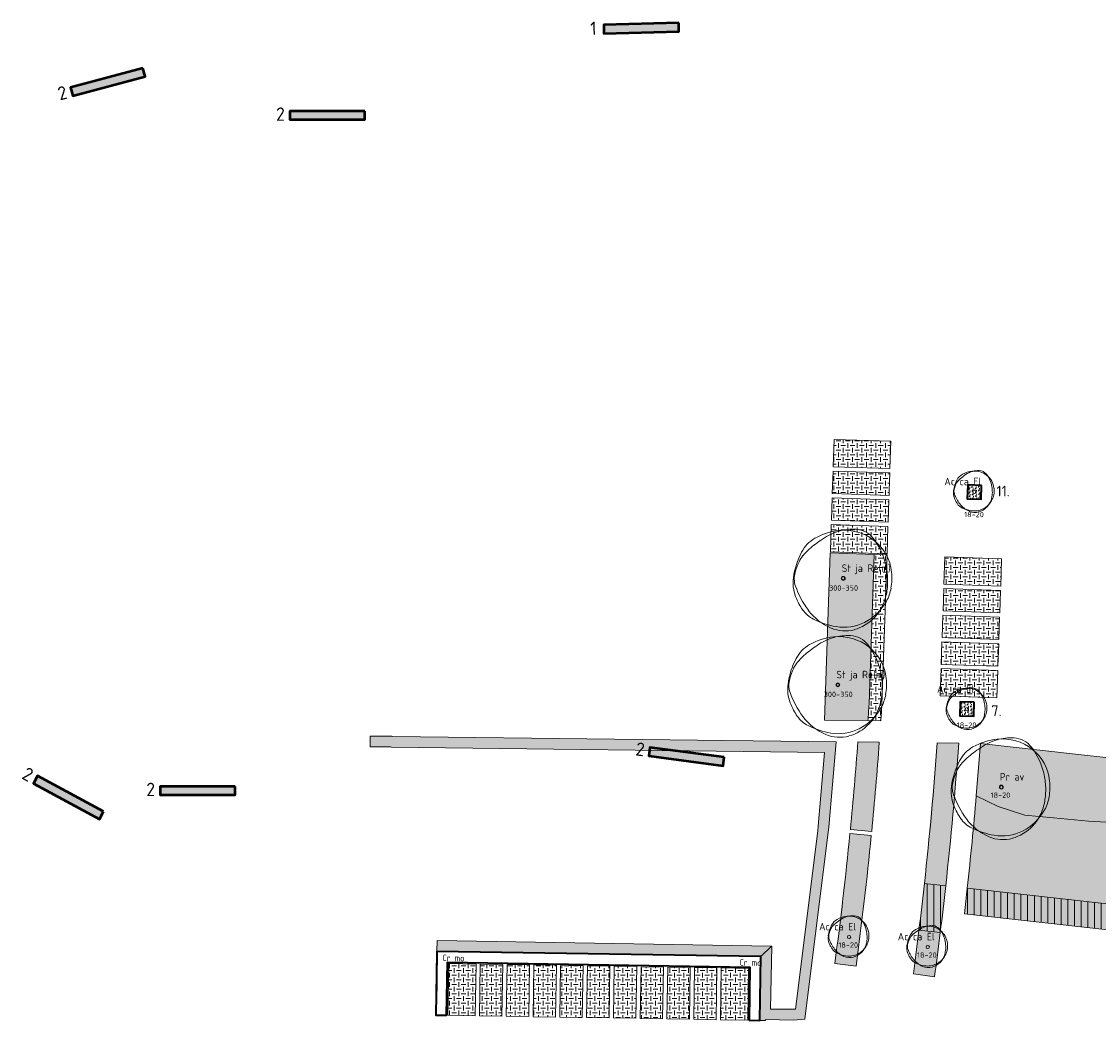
# Model space of a CAD drawing. Header units: metres. Extents: x 167415 to 168367, y 462435 to 462930.
# Tile 2 of 146: x 167439 to 167540, y 462616 to 462709. Entities that reach past the tile are written whole.
import ezdxf
from ezdxf.enums import TextEntityAlignment as Align

# ---------------------------------------------------------------- set-up
doc = ezdxf.new("R2010")
doc.units = ezdxf.units.M
doc.header["$LTSCALE"] = 0.2
for name, color, linetype, lineweight in [('N-PV-GR-BOOM-afmeting', 90, 'Continuous', 25), ('N-PV-GR-BOOM-GRANULAAT-S', 90, 'Continuous', 20), ('N-PV-GR-BOOM-GROND-S', 90, 'Continuous', 20), ('N-WE-GR-BEPLANTING_CULTUUR-A-200', 46, 'Continuous', 18), ('N-WE-GR-BEPLANTING_CULTUUR-G', 46, 'Continuous', 35), ('N-WE-GR-BEPLANTING_CULTUUR-T35', 46, 'Continuous', 35), ('N-WE-GR-HAAG-G', 108, 'GR-HAAG1', 35), ('N-WE-GR-HAAG-T25', 108, 'GR-HAAG1', 25), ('N-WE-GR-KRUIDEN-G 1 vochtig onderlangs greppels en wadi', 90, 'Continuous', 50), ('N-WE-GR-KRUIDEN-G 1 vochtig onderlangs greppels en wadi_T', 90, 'Continuous', 20), ('N-WE-GR-KRUIDEN-G 2 droog  beheergroep wadimengsel', 90, 'Continuous', 50), ('N-WE-GR-KRUIDEN-G 2 droog  beheergroep wadimengsel-A', 253, 'Continuous', 35), ('N-WE-GR-KRUIDEN-G 2 droog  beheergroep wadimengsel_T', 90, 'Continuous', 20), ('N-WE-VH-VERHARDING_GRASPLAAT-G', 72, 'Continuous', 18), ('N-WE-VH-VERHARDING_TEGEL_GRAS-A', 72, 'Continuous', 18), ('N-WE-VH-VERHARDING_TTE-A', 252, 'Continuous', 13), ('N_WE_GR_GRAS_WRM_RVA kruidenmengsel 2_B102-A', 141, 'Continuous', 18), ('N_WE_GR_GRAS_WRM_RVA kruidenmengsel 2_B102-G', 141, 'Continuous', 18), ('N_WE_GR_GRAS_WRM_RVA kruidenmengsel Barneveld_B116-A', 83, 'Continuous', 18), ('N_WE_GR_GRAS_WRM_RVA kruidenmengsel Barneveld_B116-G', 83, 'Continuous', 18), ('N_WE_GR_GRAS_WRM_RVA kruidenmengsel Barneveld_B116_TTE-A', 83, 'Continuous', 18), ('N_WE_GR_GRAS_WRM_RVA kruidenmengsel Barneveld_B116_TTE-G', 83, 'Continuous', 18)]:
    doc.layers.add(name, color=color, linetype=linetype, lineweight=lineweight)
doc.styles.add('NLCS-ISO-M200-T18', font='NLCS-ISO.ttf', dxfattribs={"height": 0.36})
doc.styles.add('NLCS-ISO-M200-T25', font='NLCS-ISO.ttf', dxfattribs={"height": 0.5})
doc.styles.add('NLCS-ISO-M200-T35', font='NLCS-ISO.ttf', dxfattribs={"height": 0.7})
doc.styles.add('NLCS-ISO-M500-T25', font='NLCS-ISO.ttf', dxfattribs={"height": 1.25})
doc.linetypes.add('GR-HAAG1', pattern='A,6,[176,NLCS.SHX,S=0.125,R=0,X=0,Y=0],-2', length=8)
pattern_1 = [(93, (0, 0), (-0.30865369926, 0.15726664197), [0.1154704, -0.23094]), (93, (-0.10893, 0.16773), (-0.30865369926, 0.15726664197), [0.1154704, -0.23094]), (333, (-0.10893, 0.16773), (0.29052375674, 0.18866862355), [0.1154704, -0.23094])]
pattern_2 = [(90, (0, 0), (-0.625, 0), [])]
pattern_3 = [(0, (0, 0), (0.4375, 0.4375), [0.4375, -0.4375]), (90, (0.21875, 0.21875), (-0.4375, 0.4375), [0.4375, -0.4375])]

# ---------------------------------------------------------------- blocks, each defined once
blk = doc.blocks.new('*U42')
at = {"linetype": 'Continuous'}
blk.add_circle((0, 0), 0.185, dxfattribs=at)
blk.add_circle((0, 0), 0.15)
for centre, radius, start, end in [((0.2, -1.18), 5.69, 95.7743, 119.9478), ((1.17, -0.86), 5.5, 106.3689, 124.4478), ((0.91, 0), 4.6, 86.5891, 106.3683), ((0.08, -0.04), 4.55, 51.5393, 95.7734), ((1.06, 2.38), 2.22, 38.2099, 86.5855), ((-1.04, 0.96), 3.22, 119.9475, 152.2845), ((6.67, -8.89), 15.23, 124.4458, 130.3031), ((0.23, 0.15), 4.31, 6.0223, 51.5393), ((2.46, -0.88), 7.17, 152.2851, 172.4004), ((-1.55, 0.35), 2.84, 141.2444, 154.9906), ((-0.35, -0.61), 4.37, 130.3005, 141.2454), ((2.15, -1.38), 6.92, 154.9924, 163.7785), ((-1.1, -0.4), 3.58, 172.3996, 201.0285), ((-2.5, -0.02), 2.07, 163.7797, 199.3828), ((-2.82, -0.24), 6.97, 358.8883, 9.9834), ((-0.99, 0.02), 5.53, 350.2301, 6.0232), ((3.47, 2.08), 8.4, 199.3819, 216.8466), ((-1.98, -0.26), 6.13, 347.0493, 358.8877), ((0.64, -0.26), 3.88, 331.3474, 350.2303), ((1.48, 0.59), 6.34, 201.0235, 207.8216), ((-0.26, -0.66), 4.36, 316.7622, 347.0499), ((0.17, -0.1), 4.86, 207.8204, 215.5805), ((-1.51, -1.3), 2.8, 215.5851, 243.3801), ((0.92, 0.17), 5.22, 216.8467, 247.0462), ((-0.18, 0.19), 4.81, 296.8801, 331.348), ((0.65, 3), 7.61, 243.3844, 260.1468), ((-0.04, -0.86), 4.06, 285.3686, 316.7631), ((0.16, -1.61), 3.29, 247.0472, 285.3699), ((0.07, -0.31), 4.25, 260.1457, 296.8807)]:
    blk.add_arc(centre, radius, start, end, dxfattribs=at)
blk.add_arc((-2.12, -0.12), 6.26, 9.9831, 38.21)
at = {"style": 'NLCS-ISO-M200-T35'}
blk.add_attdef('#._SOORT_TYPE', text='', height=0.7, dxfattribs=at).set_placement((-0.14, 0.4), align=Align.BOTTOM_LEFT)
blk = doc.blocks.new('*U121')
at = {"linetype": 'Continuous'}
blk.add_circle((0, 0), 0.185, dxfattribs=at)
blk.add_circle((0, 0), 0.15)
for centre, radius, start, end in [((0.2, -1.18), 5.69, 95.7743, 119.9478), ((1.17, -0.86), 5.5, 106.3689, 124.4478), ((0.91, 0), 4.6, 86.5891, 106.3683), ((0.08, -0.04), 4.55, 51.5393, 95.7734), ((1.06, 2.38), 2.22, 38.2099, 86.5855), ((-1.04, 0.96), 3.22, 119.9475, 152.2845), ((6.67, -8.89), 15.23, 124.4458, 130.3031), ((0.23, 0.15), 4.31, 6.0223, 51.5393), ((2.46, -0.88), 7.17, 152.2851, 172.4004), ((-1.55, 0.35), 2.84, 141.2444, 154.9906), ((-0.35, -0.61), 4.37, 130.3005, 141.2454), ((2.15, -1.38), 6.92, 154.9924, 163.7785), ((-1.1, -0.4), 3.58, 172.3996, 201.0285), ((-2.5, -0.02), 2.07, 163.7797, 199.3828), ((-2.82, -0.24), 6.97, 358.8883, 9.9834), ((-0.99, 0.02), 5.53, 350.2301, 6.0232), ((3.47, 2.08), 8.4, 199.3819, 216.8466), ((-1.98, -0.26), 6.13, 347.0493, 358.8877), ((0.64, -0.26), 3.88, 331.3474, 350.2303), ((1.48, 0.59), 6.34, 201.0235, 207.8216), ((-0.26, -0.66), 4.36, 316.7622, 347.0499), ((0.17, -0.1), 4.86, 207.8204, 215.5805), ((-1.51, -1.3), 2.8, 215.5851, 243.3801), ((0.92, 0.17), 5.22, 216.8467, 247.0462), ((-0.18, 0.19), 4.81, 296.8801, 331.348), ((0.65, 3), 7.61, 243.3844, 260.1468), ((-0.04, -0.86), 4.06, 285.3686, 316.7631), ((0.16, -1.61), 3.29, 247.0472, 285.3699), ((0.07, -0.31), 4.25, 260.1457, 296.8807)]:
    blk.add_arc(centre, radius, start, end, dxfattribs=at)
blk.add_arc((-2.12, -0.12), 6.26, 9.9831, 38.21)
at = {"style": 'NLCS-ISO-M200-T35'}
blk.add_attdef('#._SOORT_TYPE', text='', height=0.7, dxfattribs=at).set_placement((-0.14, 0.4), align=Align.BOTTOM_LEFT)
blk = doc.blocks.new('*U122')
at = {"linetype": 'Continuous'}
blk.add_circle((0, 0), 0.185, dxfattribs=at)
blk.add_circle((0, 0), 0.15)
for centre, radius, start, end in [((0.2, -1.18), 5.69, 95.7743, 119.9478), ((1.17, -0.86), 5.5, 106.3689, 124.4478), ((0.91, 0), 4.6, 86.5891, 106.3683), ((0.08, -0.04), 4.55, 51.5393, 95.7734), ((1.06, 2.38), 2.22, 38.2099, 86.5855), ((-1.04, 0.96), 3.22, 119.9475, 152.2845), ((6.67, -8.89), 15.23, 124.4458, 130.3031), ((0.23, 0.15), 4.31, 6.0223, 51.5393), ((2.46, -0.88), 7.17, 152.2851, 172.4004), ((-1.55, 0.35), 2.84, 141.2444, 154.9906), ((-0.35, -0.61), 4.37, 130.3005, 141.2454), ((2.15, -1.38), 6.92, 154.9924, 163.7785), ((-1.1, -0.4), 3.58, 172.3996, 201.0285), ((-2.5, -0.02), 2.07, 163.7797, 199.3828), ((-2.82, -0.24), 6.97, 358.8883, 9.9834), ((-0.99, 0.02), 5.53, 350.2301, 6.0232), ((3.47, 2.08), 8.4, 199.3819, 216.8466), ((-1.98, -0.26), 6.13, 347.0493, 358.8877), ((0.64, -0.26), 3.88, 331.3474, 350.2303), ((1.48, 0.59), 6.34, 201.0235, 207.8216), ((-0.26, -0.66), 4.36, 316.7622, 347.0499), ((0.17, -0.1), 4.86, 207.8204, 215.5805), ((-1.51, -1.3), 2.8, 215.5851, 243.3801), ((0.92, 0.17), 5.22, 216.8467, 247.0462), ((-0.18, 0.19), 4.81, 296.8801, 331.348), ((0.65, 3), 7.61, 243.3844, 260.1468), ((-0.04, -0.86), 4.06, 285.3686, 316.7631), ((0.16, -1.61), 3.29, 247.0472, 285.3699), ((0.07, -0.31), 4.25, 260.1457, 296.8807)]:
    blk.add_arc(centre, radius, start, end, dxfattribs=at)
blk.add_arc((-2.12, -0.12), 6.26, 9.9831, 38.21)
at = {"style": 'NLCS-ISO-M200-T35'}
blk.add_attdef('#._SOORT_TYPE', text='', height=0.7, dxfattribs=at).set_placement((-0.14, 0.4), align=Align.BOTTOM_LEFT)
blk = doc.blocks.new('*U133')
blk.add_circle((0, 0), 0.15)
at = {"linetype": 'Continuous'}
for centre, radius, start, end in [((0.99, -0.27), 2.96, 152.2851, 172.4004), ((-0.45, 0.49), 1.33, 119.9475, 152.2845), ((-0.17, -0.16), 1.8, 130.3005, 141.2454), ((2.73, -3.57), 6.28, 124.4458, 130.3031), ((0.06, -0.39), 2.35, 95.7743, 119.9478), ((0.46, -0.26), 2.27, 106.3689, 124.4478), ((0.35, 0.09), 1.9, 86.5891, 106.3683), ((0.01, 0.08), 1.87, 51.5393, 95.7734), ((0.41, 1.08), 0.913, 38.2099, 86.5855), ((-0.9, 0.05), 2.58, 9.9831, 38.21), ((0.07, 0.16), 1.77, 6.0223, 51.5393), ((-0.48, -0.07), 1.47, 172.3996, 201.0285), ((-1.05, 0.09), 0.854, 163.7797, 199.3828), ((0.87, -0.47), 2.85, 154.9924, 163.7785), ((-0.66, 0.24), 1.17, 141.2444, 154.9906), ((-1.19, 0), 2.87, 358.8883, 9.9834), ((-0.43, 0.1), 2.28, 350.2301, 6.0232), ((1.41, 0.95), 3.46, 199.3819, 216.8466), ((0.59, 0.34), 2.61, 201.0235, 207.8216), ((0.05, 0.05), 2, 207.8204, 215.5805), ((-0.1, 0.17), 1.98, 296.8801, 331.348), ((-0.13, -0.17), 1.8, 316.7622, 347.0499), ((-0.84, -0.01), 2.52, 347.0493, 358.8877), ((0.24, -0.01), 1.6, 331.3474, 350.2303), ((-0.64, -0.44), 1.16, 215.5851, 243.3801), ((0.36, 0.17), 2.15, 216.8467, 247.0462), ((0.24, 1.33), 3.14, 243.3844, 260.1468), ((0.05, -0.57), 1.35, 247.0472, 285.3699), ((0.01, -0.03), 1.75, 260.1457, 296.8807), ((-0.04, -0.26), 1.67, 285.3686, 316.7631)]:
    blk.add_arc(centre, radius, start, end, dxfattribs=at)
at = {"style": 'NLCS-ISO-M200-T35'}
blk.add_attdef('#._SOORT_TYPE', text='', height=0.7, dxfattribs=at).set_placement((-2.8, 1.3), align=Align.BOTTOM_LEFT)
blk = doc.blocks.new('*U134')
blk.add_circle((0, 0), 0.15)
at = {"linetype": 'Continuous'}
for centre, radius, start, end in [((0.99, -0.27), 2.96, 152.2851, 172.4004), ((-0.45, 0.49), 1.33, 119.9475, 152.2845), ((-0.17, -0.16), 1.8, 130.3005, 141.2454), ((2.73, -3.57), 6.28, 124.4458, 130.3031), ((0.06, -0.39), 2.35, 95.7743, 119.9478), ((0.46, -0.26), 2.27, 106.3689, 124.4478), ((0.35, 0.09), 1.9, 86.5891, 106.3683), ((0.01, 0.08), 1.87, 51.5393, 95.7734), ((0.41, 1.08), 0.913, 38.2099, 86.5855), ((-0.9, 0.05), 2.58, 9.9831, 38.21), ((0.07, 0.16), 1.77, 6.0223, 51.5393), ((-0.48, -0.07), 1.47, 172.3996, 201.0285), ((-1.05, 0.09), 0.854, 163.7797, 199.3828), ((0.87, -0.47), 2.85, 154.9924, 163.7785), ((-0.66, 0.24), 1.17, 141.2444, 154.9906), ((-1.19, 0), 2.87, 358.8883, 9.9834), ((-0.43, 0.1), 2.28, 350.2301, 6.0232), ((1.41, 0.95), 3.46, 199.3819, 216.8466), ((0.59, 0.34), 2.61, 201.0235, 207.8216), ((0.05, 0.05), 2, 207.8204, 215.5805), ((-0.1, 0.17), 1.98, 296.8801, 331.348), ((-0.13, -0.17), 1.8, 316.7622, 347.0499), ((-0.84, -0.01), 2.52, 347.0493, 358.8877), ((0.24, -0.01), 1.6, 331.3474, 350.2303), ((-0.64, -0.44), 1.16, 215.5851, 243.3801), ((0.36, 0.17), 2.15, 216.8467, 247.0462), ((0.24, 1.33), 3.14, 243.3844, 260.1468), ((0.05, -0.57), 1.35, 247.0472, 285.3699), ((0.01, -0.03), 1.75, 260.1457, 296.8807), ((-0.04, -0.26), 1.67, 285.3686, 316.7631)]:
    blk.add_arc(centre, radius, start, end, dxfattribs=at)
at = {"style": 'NLCS-ISO-M200-T35'}
blk.add_attdef('#._SOORT_TYPE', text='', height=0.7, dxfattribs=at).set_placement((-2.8, 0.41), align=Align.BOTTOM_LEFT)
blk = doc.blocks.new('*U148')
blk.add_circle((0, 0), 0.15)
at = {"linetype": 'Continuous'}
for centre, radius, start, end in [((0.99, -0.27), 2.96, 152.2851, 172.4004), ((-0.45, 0.49), 1.33, 119.9475, 152.2845), ((-0.17, -0.16), 1.8, 130.3005, 141.2454), ((2.73, -3.57), 6.28, 124.4458, 130.3031), ((0.06, -0.39), 2.35, 95.7743, 119.9478), ((0.46, -0.26), 2.27, 106.3689, 124.4478), ((0.35, 0.09), 1.9, 86.5891, 106.3683), ((0.01, 0.08), 1.87, 51.5393, 95.7734), ((0.41, 1.08), 0.913, 38.2099, 86.5855), ((-0.9, 0.05), 2.58, 9.9831, 38.21), ((0.07, 0.16), 1.77, 6.0223, 51.5393), ((-0.48, -0.07), 1.47, 172.3996, 201.0285), ((-1.05, 0.09), 0.854, 163.7797, 199.3828), ((0.87, -0.47), 2.85, 154.9924, 163.7785), ((-0.66, 0.24), 1.17, 141.2444, 154.9906), ((-1.19, 0), 2.87, 358.8883, 9.9834), ((-0.43, 0.1), 2.28, 350.2301, 6.0232), ((1.41, 0.95), 3.46, 199.3819, 216.8466), ((0.59, 0.34), 2.61, 201.0235, 207.8216), ((0.05, 0.05), 2, 207.8204, 215.5805), ((-0.1, 0.17), 1.98, 296.8801, 331.348), ((-0.13, -0.17), 1.8, 316.7622, 347.0499), ((-0.84, -0.01), 2.52, 347.0493, 358.8877), ((0.24, -0.01), 1.6, 331.3474, 350.2303), ((-0.64, -0.44), 1.16, 215.5851, 243.3801), ((0.36, 0.17), 2.15, 216.8467, 247.0462), ((0.24, 1.33), 3.14, 243.3844, 260.1468), ((0.05, -0.57), 1.35, 247.0472, 285.3699), ((0.01, -0.03), 1.75, 260.1457, 296.8807), ((-0.04, -0.26), 1.67, 285.3686, 316.7631)]:
    blk.add_arc(centre, radius, start, end, dxfattribs=at)
at = {"style": 'NLCS-ISO-M200-T35'}
blk.add_attdef('#._SOORT_TYPE', text='', height=0.7, dxfattribs=at).set_placement((-2.8, 0.41), align=Align.BOTTOM_LEFT)
blk = doc.blocks.new('*U149')
blk.add_circle((0, 0), 0.15)
at = {"linetype": 'Continuous'}
for centre, radius, start, end in [((0.99, -0.27), 2.96, 152.2851, 172.4004), ((-0.45, 0.49), 1.33, 119.9475, 152.2845), ((-0.17, -0.16), 1.8, 130.3005, 141.2454), ((2.73, -3.57), 6.28, 124.4458, 130.3031), ((0.06, -0.39), 2.35, 95.7743, 119.9478), ((0.46, -0.26), 2.27, 106.3689, 124.4478), ((0.35, 0.09), 1.9, 86.5891, 106.3683), ((0.01, 0.08), 1.87, 51.5393, 95.7734), ((0.41, 1.08), 0.913, 38.2099, 86.5855), ((-0.9, 0.05), 2.58, 9.9831, 38.21), ((0.07, 0.16), 1.77, 6.0223, 51.5393), ((-0.48, -0.07), 1.47, 172.3996, 201.0285), ((-1.05, 0.09), 0.854, 163.7797, 199.3828), ((0.87, -0.47), 2.85, 154.9924, 163.7785), ((-0.66, 0.24), 1.17, 141.2444, 154.9906), ((-1.19, 0), 2.87, 358.8883, 9.9834), ((-0.43, 0.1), 2.28, 350.2301, 6.0232), ((1.41, 0.95), 3.46, 199.3819, 216.8466), ((0.59, 0.34), 2.61, 201.0235, 207.8216), ((0.05, 0.05), 2, 207.8204, 215.5805), ((-0.1, 0.17), 1.98, 296.8801, 331.348), ((-0.13, -0.17), 1.8, 316.7622, 347.0499), ((-0.84, -0.01), 2.52, 347.0493, 358.8877), ((0.24, -0.01), 1.6, 331.3474, 350.2303), ((-0.64, -0.44), 1.16, 215.5851, 243.3801), ((0.36, 0.17), 2.15, 216.8467, 247.0462), ((0.24, 1.33), 3.14, 243.3844, 260.1468), ((0.05, -0.57), 1.35, 247.0472, 285.3699), ((0.01, -0.03), 1.75, 260.1457, 296.8807), ((-0.04, -0.26), 1.67, 285.3686, 316.7631)]:
    blk.add_arc(centre, radius, start, end, dxfattribs=at)
at = {"style": 'NLCS-ISO-M200-T35'}
blk.add_attdef('#._SOORT_TYPE', text='', height=0.7, dxfattribs=at).set_placement((-2.8, 0.41), align=Align.BOTTOM_LEFT)

msp = doc.modelspace()

# ---------------------------------------------------------------- hatches: boundary and pattern name
at = {"layer": 'N-WE-GR-BEPLANTING_CULTUUR-A-200', "ltscale": 0.1, "transparency": 33554687}
h = msp.add_hatch(dxfattribs=at)
h.set_pattern_fill('AGR-BEPLANTING_SOORT_02', color=256, scale=0.08, angle=33, pattern_type=2)
h.set_pattern_definition(pattern_1)
h.paths.add_polyline_path([(167528.83, 462666.1), (167527.53, 462666.14), (167527.48, 462664.84), (167528.78, 462664.8)])
h = msp.add_hatch(dxfattribs=at)
h.set_pattern_fill('AGR-BEPLANTING_SOORT_02', color=256, scale=0.08, angle=33, pattern_type=2)
h.set_pattern_definition(pattern_1)
h.paths.add_polyline_path([(167528.14, 462645.85), (167526.84, 462645.9), (167526.79, 462644.6), (167528.09, 462644.55)])
at = {"layer": 'N-WE-GR-KRUIDEN-G 2 droog  beheergroep wadimengsel-A', "transparency": 33554687}
h = msp.add_hatch(color=256, dxfattribs=at)
h.dxf.hatch_style = 1
h.paths.add_polyline_path([(167500.56, 462709.27), (167493.56, 462709.08), (167493.58, 462708.28), (167500.58, 462708.47)])
h = msp.add_hatch(color=256, dxfattribs=at)
h.dxf.hatch_style = 1
h.paths.add_polyline_path([(167450.56, 462705.03), (167443.8, 462703.23), (167444, 462702.46), (167450.77, 462704.26)])
h = msp.add_hatch(color=256, dxfattribs=at)
h.dxf.hatch_style = 1
h.paths.add_polyline_path([(167471.25, 462701.04), (167464.25, 462701.04), (167464.25, 462700.24), (167471.25, 462700.24)])
h = msp.add_hatch(color=256, dxfattribs=at)
h.dxf.hatch_style = 1
h.paths.add_polyline_path([(167504.81, 462640.73), (167497.87, 462641.64), (167497.76, 462640.85), (167504.7, 462639.93)])
h = msp.add_hatch(color=256, dxfattribs=at)
h.dxf.hatch_style = 1
h.paths.add_polyline_path([(167446.87, 462635.65), (167440.71, 462638.98), (167440.33, 462638.27), (167446.49, 462634.95)])
h = msp.add_hatch(color=256, dxfattribs=at)
h.dxf.hatch_style = 1
h.paths.add_polyline_path([(167459.15, 462638), (167452.15, 462638), (167452.15, 462637.2), (167459.15, 462637.2)])
at = {"layer": 'N-WE-VH-VERHARDING_TEGEL_GRAS-A', "transparency": 33554687}
h = msp.add_hatch(dxfattribs=at)
h.set_pattern_fill('AGR-GRAS_GESTABILISEERD-SO', color=256, scale=7, style=0, pattern_type=2)
h.set_pattern_definition(pattern_3)
h.paths.add_polyline_path([(167520.36, 462670.21), (167515.06, 462670.39), (167514.98, 462667.84), (167520.27, 462667.66)])
h = msp.add_hatch(dxfattribs=at)
h.set_pattern_fill('AGR-GRAS_GESTABILISEERD-SO', color=256, scale=7, style=0, pattern_type=2)
h.set_pattern_definition(pattern_3)
h.paths.add_polyline_path([(167520.26, 462667.26), (167514.96, 462667.44), (167514.89, 462665.34), (167520.19, 462665.16), (167520.2, 462665.61)])
h = msp.add_hatch(dxfattribs=at)
h.set_pattern_fill('AGR-GRAS_GESTABILISEERD-SO', color=256, scale=7, style=0, pattern_type=2)
h.set_pattern_definition(pattern_3)
h.paths.add_polyline_path([(167520.18, 462664.76), (167514.88, 462664.94), (167514.81, 462662.84), (167520.1, 462662.66)])
h = msp.add_hatch(dxfattribs=at)
h.set_pattern_fill('AGR-GRAS_GESTABILISEERD-SO', color=256, scale=7, style=0, pattern_type=2)
h.set_pattern_definition(pattern_3)
h.paths.add_polyline_path([(167520.09, 462662.26), (167514.79, 462662.45), (167514.71, 462659.9), (167520, 462659.72)])
h = msp.add_hatch(dxfattribs=at)
h.set_pattern_fill('AGR-GRAS_GESTABILISEERD-SO', color=256, scale=7, style=0, pattern_type=2)
h.set_pattern_definition(pattern_3)
edge = h.paths.add_edge_path()
edge.add_line((167520, 462659.62), (167518.8, 462659.66))
edge.add_line((167518.8, 462659.66), (167518.36, 462646.67))
edge.add_line((167518.36, 462646.67), (167518.32, 462645.63))
edge.add_arc((167172.91, 462667.56), 346.1, 356.1213, 356.3684, ccw=False)
edge.add_line((167518.22, 462644.14), (167519.42, 462644.13))
edge.add_arc((167172.91, 462667.56), 347.3, 356.1323, 356.3708)
edge.add_line((167519.52, 462645.57), (167519.56, 462646.62))
edge.add_line((167519.56, 462646.62), (167520, 462659.62))
h = msp.add_hatch(dxfattribs=at)
h.set_pattern_fill('AGR-GRAS_GESTABILISEERD-SO', color=256, scale=7, style=0, pattern_type=2)
h.set_pattern_definition(pattern_3)
h.paths.add_polyline_path([(167530.69, 462659.25), (167525.4, 462659.43), (167525.31, 462656.88), (167530.61, 462656.7)])
h = msp.add_hatch(dxfattribs=at)
h.set_pattern_fill('AGR-GRAS_GESTABILISEERD-SO', color=256, scale=7, style=0, pattern_type=2)
h.set_pattern_definition(pattern_3)
h.paths.add_polyline_path([(167530.59, 462656.3), (167525.3, 462656.48), (167525.23, 462654.39), (167530.52, 462654.21)])
h = msp.add_hatch(dxfattribs=at)
h.set_pattern_fill('AGR-GRAS_GESTABILISEERD-SO', color=256, scale=7, style=0, pattern_type=2)
h.set_pattern_definition(pattern_3)
h.paths.add_polyline_path([(167530.51, 462653.81), (167525.21, 462653.99), (167525.14, 462651.89), (167530.44, 462651.71)])
h = msp.add_hatch(dxfattribs=at)
h.set_pattern_fill('AGR-GRAS_GESTABILISEERD-SO', color=256, scale=7, style=0, pattern_type=2)
h.set_pattern_definition(pattern_3)
h.paths.add_polyline_path([(167530.42, 462651.31), (167525.13, 462651.49), (167525.06, 462649.39), (167530.35, 462649.21)])
h = msp.add_hatch(dxfattribs=at)
h.set_pattern_fill('AGR-GRAS_GESTABILISEERD-SO', color=256, scale=7, style=0, pattern_type=2)
h.set_pattern_definition(pattern_3)
h.paths.add_polyline_path([(167530.34, 462648.81), (167525.04, 462648.99), (167524.95, 462646.44), (167530.25, 462646.26)])
h = msp.add_hatch(dxfattribs=at)
h.set_pattern_fill('AGR-GRAS_GESTABILISEERD-SO', color=256, scale=7, style=0, pattern_type=2)
h.set_pattern_definition(pattern_3)
h.paths.add_polyline_path([(167481.64, 462621.42), (167479.09, 462621.46), (167479.01, 462616.63), (167481.56, 462616.59)])
h = msp.add_hatch(dxfattribs=at)
h.set_pattern_fill('AGR-GRAS_GESTABILISEERD-SO', color=256, scale=7, style=0, pattern_type=2)
h.set_pattern_definition(pattern_3)
h.paths.add_polyline_path([(167484.14, 462621.38), (167482.04, 462621.41), (167481.96, 462616.59), (167484.06, 462616.55)])
h = msp.add_hatch(dxfattribs=at)
h.set_pattern_fill('AGR-GRAS_GESTABILISEERD-SO', color=256, scale=7, style=0, pattern_type=2)
h.set_pattern_definition(pattern_3)
h.paths.add_polyline_path([(167486.64, 462621.34), (167484.54, 462621.37), (167484.46, 462616.54), (167486.56, 462616.51)])
h = msp.add_hatch(dxfattribs=at)
h.set_pattern_fill('AGR-GRAS_GESTABILISEERD-SO', color=256, scale=7, style=0, pattern_type=2)
h.set_pattern_definition(pattern_3)
h.paths.add_polyline_path([(167489.14, 462621.3), (167487.04, 462621.33), (167486.96, 462616.5), (167489.06, 462616.47)])
h = msp.add_hatch(dxfattribs=at)
h.set_pattern_fill('AGR-GRAS_GESTABILISEERD-SO', color=256, scale=7, style=0, pattern_type=2)
h.set_pattern_definition(pattern_3)
h.paths.add_polyline_path([(167491.64, 462621.26), (167489.54, 462621.29), (167489.46, 462616.46), (167491.56, 462616.43)])
h = msp.add_hatch(dxfattribs=at)
h.set_pattern_fill('AGR-GRAS_GESTABILISEERD-SO', color=256, scale=7, style=0, pattern_type=2)
h.set_pattern_definition(pattern_3)
h.paths.add_polyline_path([(167494.14, 462621.22), (167492.04, 462621.25), (167491.96, 462616.42), (167494.06, 462616.39)])
h = msp.add_hatch(dxfattribs=at)
h.set_pattern_fill('AGR-GRAS_GESTABILISEERD-SO', color=256, scale=7, style=0, pattern_type=2)
h.set_pattern_definition(pattern_3)
h.paths.add_polyline_path([(167496.64, 462621.18), (167494.54, 462621.21), (167494.46, 462616.38), (167496.56, 462616.35)])
h = msp.add_hatch(dxfattribs=at)
h.set_pattern_fill('AGR-GRAS_GESTABILISEERD-SO', color=256, scale=7, style=0, pattern_type=2)
h.set_pattern_definition(pattern_3)
h.paths.add_polyline_path([(167499.14, 462621.14), (167497.04, 462621.17), (167496.96, 462616.34), (167499.06, 462616.31)])
h = msp.add_hatch(dxfattribs=at)
h.set_pattern_fill('AGR-GRAS_GESTABILISEERD-SO', color=256, scale=7, style=0, pattern_type=2)
h.set_pattern_definition(pattern_3)
h.paths.add_polyline_path([(167501.63, 462621.09), (167499.54, 462621.13), (167499.46, 462616.3), (167501.56, 462616.27)])
h = msp.add_hatch(dxfattribs=at)
h.set_pattern_fill('AGR-GRAS_GESTABILISEERD-SO', color=256, scale=7, style=0, pattern_type=2)
h.set_pattern_definition(pattern_3)
h.paths.add_polyline_path([(167504.13, 462621.05), (167502.03, 462621.09), (167501.96, 462616.26), (167504.06, 462616.22)])
h = msp.add_hatch(dxfattribs=at)
h.set_pattern_fill('AGR-GRAS_GESTABILISEERD-SO', color=256, scale=7, style=0, pattern_type=2)
h.set_pattern_definition(pattern_3)
h.paths.add_polyline_path([(167507.08, 462621.01), (167504.53, 462621.05), (167504.46, 462616.22), (167507.01, 462616.18)])
at = {"layer": 'N-WE-VH-VERHARDING_TTE-A', "transparency": 33554687}
h = msp.add_hatch(dxfattribs=at)
h.set_pattern_fill('ANSI31', color=256, scale=5, angle=45)
h.set_pattern_definition(pattern_2)
edge = h.paths.add_edge_path()
edge.add_line((167525.48, 462628.72), (167523.49, 462628.94))
edge.add_arc((167172.91, 462667.56), 352.7, 352.9993, 353.7141, ccw=False)
edge.add_line((167522.98, 462624.57), (167524.97, 462624.35))
edge.add_arc((167172.91, 462667.56), 354.7, 353.0028, 353.7135)
h = msp.add_hatch(dxfattribs=at)
h.set_pattern_fill('ANSI31', color=256, scale=5, angle=45)
h.set_pattern_definition(pattern_2)
edge = h.paths.add_edge_path()
edge.add_line((167559.17, 462624.94), (167527.49, 462628.49))
edge.add_arc((167172.91, 462667.56), 356.72, 353.3274, 353.7129, ccw=False)
edge.add_line((167527.22, 462626.11), (167559.29, 462622.51))
edge.add_line((167559.29, 462622.51), (167559.17, 462624.94))
at = {"layer": 'N_WE_GR_GRAS_WRM_RVA kruidenmengsel 2_B102-A', "transparency": 33554687}
h = msp.add_hatch(color=256, dxfattribs=at)
h.dxf.hatch_style = 1
h.paths.add_polyline_path([(167564.67, 462638.54), (167559.01, 462638.61), (167554.45, 462639.12), (167549.58, 462639.66), (167544.36, 462640.25), (167537.6, 462641), (167528.72, 462642), (167528.33, 462637.12), (167530.38, 462636.13), (167532.87, 462635.32), (167535.55, 462635.05), (167538.79, 462634.75), (167543.26, 462634.51), (167547.47, 462634.18), (167551.53, 462633.59), (167554.32, 462633.04), (167558.86, 462632.28), (167562.86, 462631.73), (167563.8, 462631.81)])
h = msp.add_hatch(color=256, dxfattribs=at)
h.dxf.hatch_style = 1
h.paths.add_polyline_path([(167478, 462623.6), (167477.99, 462622.6), (167508.22, 462622.11), (167509.23, 462623.09)])
at = {"layer": 'N_WE_GR_GRAS_WRM_RVA kruidenmengsel Barneveld_B116-A', "transparency": 33554687}
h = msp.add_hatch(color=256, dxfattribs=at)
h.dxf.hatch_style = 1
edge = h.paths.add_edge_path()
edge.add_line((167518.8, 462659.66), (167514.7, 462659.8))
edge.add_line((167514.7, 462659.8), (167514.17, 462644.19))
edge.add_line((167514.17, 462644.19), (167518.22, 462644.14))
edge.add_arc((167172.91, 462667.56), 346.1, 356.1213, 356.3684)
edge.add_line((167518.32, 462645.63), (167518.36, 462646.67))
edge.add_line((167518.36, 462646.67), (167518.8, 462659.66))
h = msp.add_hatch(color=256, dxfattribs=at)
h.dxf.hatch_style = 1
h.paths.add_polyline_path([(167514.52, 462633.74), (167514.57, 462634.18), (167515.25, 462642.16), (167473.87, 462642.66), (167473.77, 462642.68), (167471.77, 462642.7), (167471.76, 462641.7), (167473.66, 462641.68), (167473.76, 462641.66), (167514.16, 462641.17), (167513.57, 462634.28), (167513.53, 462633.85), (167511.45, 462617.2), (167511.23, 462617.19), (167509.14, 462617.22), (167509.24, 462623.09), (167509.23, 462623.09), (167508.22, 462622.11), (167508.13, 462616.16), (167508.65, 462616.15), (167508.65, 462616.23), (167511.27, 462616.19), (167512.34, 462616.27)])
h = msp.add_hatch(color=256, dxfattribs=at)
h.dxf.hatch_style = 1
edge = h.paths.add_edge_path()
edge.add_line((167516.58, 462633.99), (167518.57, 462633.79))
edge.add_arc((167172.91, 462667.56), 347.3, 354.4213, 355.8018)
edge.add_line((167519.28, 462642.13), (167517.28, 462642.16))
edge.add_arc((167172.91, 462667.56), 345.3, 354.4214, 355.7815, ccw=False)
h = msp.add_hatch(color=256, dxfattribs=at)
h.dxf.hatch_style = 1
edge = h.paths.add_edge_path()
edge.add_line((167526.69, 462642.04), (167524.69, 462642.07))
edge.add_arc((167172.91, 462667.56), 352.7, 353.7141, 355.8556, ccw=False)
edge.add_line((167523.49, 462628.94), (167525.48, 462628.72))
edge.add_arc((167172.91, 462667.56), 354.7, 353.7135, 355.8751)
h = msp.add_hatch(color=256, dxfattribs=at)
h.dxf.hatch_style = 1
edge = h.paths.add_edge_path()
edge.add_line((167563.8, 462631.81), (167562.86, 462631.73))
edge.add_line((167562.86, 462631.73), (167558.86, 462632.28))
edge.add_line((167558.86, 462632.28), (167554.32, 462633.04))
edge.add_line((167554.32, 462633.04), (167551.53, 462633.59))
edge.add_line((167551.53, 462633.59), (167549.9, 462633.83))
edge.add_line((167549.9, 462633.83), (167547.47, 462634.18))
edge.add_line((167547.47, 462634.18), (167543.26, 462634.51))
edge.add_line((167543.26, 462634.51), (167538.79, 462634.75))
edge.add_line((167538.79, 462634.75), (167535.55, 462635.05))
edge.add_line((167535.55, 462635.05), (167532.87, 462635.32))
edge.add_line((167532.87, 462635.32), (167530.38, 462636.13))
edge.add_line((167530.38, 462636.13), (167528.33, 462637.12))
edge.add_arc((167172.91, 462667.56), 356.72, 353.7129, 355.105, ccw=False)
edge.add_line((167527.49, 462628.49), (167559.17, 462624.94))
edge.add_line((167559.17, 462624.94), (167559.66, 462625.05))
edge.add_line((167559.66, 462625.05), (167565.54, 462626.35))
edge.add_line((167565.54, 462626.35), (167565.69, 462627.67))
edge.add_line((167565.69, 462627.67), (167565.38, 462627.7))
edge.add_line((167565.38, 462627.7), (167565.52, 462628.9))
edge.add_line((167565.52, 462628.9), (167565.64, 462629.95))
edge.add_line((167565.64, 462629.95), (167563.59, 462630.16))
edge.add_line((167563.59, 462630.16), (167563.8, 462631.81))
h = msp.add_hatch(color=256, dxfattribs=at)
h.dxf.hatch_style = 1
edge = h.paths.add_edge_path()
edge.add_line((167515.13, 462621.48), (167517.11, 462621.21))
edge.add_arc((167172.91, 462667.56), 347.3, 352.3316, 354.3569)
edge.add_line((167518.53, 462633.41), (167516.54, 462633.6))
edge.add_arc((167172.91, 462667.56), 345.3, 352.3316, 354.3566, ccw=False)
h = msp.add_hatch(color=256, dxfattribs=at)
h.dxf.hatch_style = 1
edge = h.paths.add_edge_path()
edge.add_line((167524.97, 462624.35), (167522.98, 462624.57))
edge.add_arc((167172.91, 462667.56), 352.7, 352.3316, 352.9993, ccw=False)
edge.add_line((167522.46, 462620.49), (167524.44, 462620.23))
edge.add_arc((167172.91, 462667.56), 354.7, 352.3316, 353.0028)
at = {"layer": 'N_WE_GR_GRAS_WRM_RVA kruidenmengsel Barneveld_B116_TTE-A', "transparency": 33554687}
h = msp.add_hatch(color=256, dxfattribs=at)
h.dxf.hatch_style = 1
edge = h.paths.add_edge_path()
edge.add_line((167525.48, 462628.72), (167523.49, 462628.94))
edge.add_arc((167172.91, 462667.56), 352.7, 352.9993, 353.7141, ccw=False)
edge.add_line((167522.98, 462624.57), (167524.97, 462624.35))
edge.add_arc((167172.91, 462667.56), 354.7, 353.0028, 353.7135)
h = msp.add_hatch(color=256, dxfattribs=at)
h.dxf.hatch_style = 1
edge = h.paths.add_edge_path()
edge.add_line((167559.17, 462624.94), (167527.49, 462628.49))
edge.add_arc((167172.91, 462667.56), 356.72, 353.3274, 353.7129, ccw=False)
edge.add_line((167527.22, 462626.11), (167559.29, 462622.51))
edge.add_line((167559.29, 462622.51), (167559.17, 462624.94))

# ---------------------------------------------------------------- linework, layer by layer
at = {"layer": 'N-WE-GR-BEPLANTING_CULTUUR-G', "transparency": 33554687}
msp.add_lwpolyline([(167528.83, 462666.1), (167527.53, 462666.14), (167527.48, 462664.84), (167528.78, 462664.8), (167528.83, 462666.1)], close=True, dxfattribs=at)
at = {"layer": 'N-WE-GR-BEPLANTING_CULTUUR-G', "transparency": 33554687, "flags": 128}
msp.add_lwpolyline([(167528.14, 462645.85), (167526.84, 462645.9), (167526.79, 462644.6), (167528.09, 462644.55), (167528.14, 462645.85)], close=True, dxfattribs=at)
at = {"layer": 'N-WE-GR-HAAG-G', "transparency": 33554687}
msp.add_lwpolyline([(167477.99, 462622.48), (167477.99, 462622.48), (167477.89, 462616.65), (167478.89, 462616.64), (167478.97, 462621.58), (167507.21, 462621.12), (167507.13, 462616.17), (167508.13, 462616.16), (167508.22, 462622.11), (167477.99, 462622.6)], close=True, dxfattribs=at)
msp.add_lwpolyline([(167477.99, 462622.48), (167477.91, 462617.65)], dxfattribs=at)
at = {"layer": 'N-WE-GR-KRUIDEN-G 1 vochtig onderlangs greppels en wadi', "transparency": 33554687}
msp.add_lwpolyline([(167500.56, 462709.27), (167493.56, 462709.08), (167493.58, 462708.28), (167500.58, 462708.47)], close=True, dxfattribs=at)
at = {"layer": 'N-WE-GR-KRUIDEN-G 2 droog  beheergroep wadimengsel', "transparency": 33554687}
for points in [[(167450.56, 462705.03), (167443.8, 462703.23), (167444, 462702.46), (167450.77, 462704.26)], [(167471.25, 462701.04), (167464.25, 462701.04), (167464.25, 462700.24), (167471.25, 462700.24)], [(167504.81, 462640.73), (167497.87, 462641.64), (167497.76, 462640.85), (167504.7, 462639.93)], [(167446.87, 462635.65), (167440.71, 462638.98), (167440.33, 462638.27), (167446.49, 462634.95)], [(167459.15, 462638), (167452.15, 462638), (167452.15, 462637.2), (167459.15, 462637.2)]]:
    msp.add_lwpolyline(points, close=True, dxfattribs=at)
at = {"layer": 'N-WE-VH-VERHARDING_GRASPLAAT-G', "transparency": 33554687}
for points in [[(167520.36, 462670.21), (167515.06, 462670.39), (167514.98, 462667.84), (167520.27, 462667.66), (167520.36, 462670.21)], [(167520.26, 462667.26), (167514.96, 462667.44), (167514.89, 462665.34), (167520.19, 462665.16), (167520.2, 462665.61), (167520.26, 462667.26)], [(167520.18, 462664.76), (167514.88, 462664.94), (167514.81, 462662.84), (167520.1, 462662.66), (167520.18, 462664.76)], [(167520.09, 462662.26), (167514.79, 462662.45), (167514.71, 462659.9), (167520, 462659.72), (167520.09, 462662.26)], [(167530.69, 462659.25), (167525.4, 462659.43), (167525.31, 462656.88), (167530.61, 462656.7), (167530.69, 462659.25)], [(167530.59, 462656.3), (167525.3, 462656.48), (167525.23, 462654.39), (167530.52, 462654.21), (167530.59, 462656.3)], [(167530.51, 462653.81), (167525.21, 462653.99), (167525.14, 462651.89), (167530.44, 462651.71), (167530.51, 462653.81)], [(167530.42, 462651.31), (167525.13, 462651.49), (167525.06, 462649.39), (167530.35, 462649.21), (167530.42, 462651.31)], [(167530.34, 462648.81), (167525.04, 462648.99), (167524.95, 462646.44), (167530.25, 462646.26), (167530.34, 462648.81)], [(167481.64, 462621.42), (167479.09, 462621.46), (167479.01, 462616.63), (167481.56, 462616.59), (167481.64, 462621.42)], [(167484.14, 462621.38), (167482.04, 462621.41), (167481.96, 462616.59), (167484.06, 462616.55), (167484.14, 462621.38)], [(167486.64, 462621.34), (167484.54, 462621.37), (167484.46, 462616.54), (167486.56, 462616.51), (167486.64, 462621.34)], [(167489.14, 462621.3), (167487.04, 462621.33), (167486.96, 462616.5), (167489.06, 462616.47), (167489.14, 462621.3)], [(167491.64, 462621.26), (167489.54, 462621.29), (167489.46, 462616.46), (167491.56, 462616.43), (167491.64, 462621.26)], [(167494.14, 462621.22), (167492.04, 462621.25), (167491.96, 462616.42), (167494.06, 462616.39), (167494.14, 462621.22)], [(167496.64, 462621.18), (167494.54, 462621.21), (167494.46, 462616.38), (167496.56, 462616.35), (167496.64, 462621.18)], [(167499.14, 462621.14), (167497.04, 462621.17), (167496.96, 462616.34), (167499.06, 462616.31), (167499.14, 462621.14)], [(167501.63, 462621.09), (167499.54, 462621.13), (167499.46, 462616.3), (167501.56, 462616.27), (167501.63, 462621.09)], [(167504.13, 462621.05), (167502.03, 462621.09), (167501.96, 462616.26), (167504.06, 462616.22), (167504.13, 462621.05)], [(167507.08, 462621.01), (167504.53, 462621.05), (167504.46, 462616.22), (167507.01, 462616.18), (167507.08, 462621.01)]]:
    msp.add_lwpolyline(points, close=True, dxfattribs=at)
msp.add_lwpolyline([(167520, 462659.62), (167518.8, 462659.66), (167518.36, 462646.67), (167518.32, 462645.63, -0.001078), (167518.22, 462644.14), (167519.42, 462644.13, 0.00104), (167519.52, 462645.57), (167519.56, 462646.62), (167520, 462659.62)], format="xyb", close=True, dxfattribs=at)
at = {"layer": 'N_WE_GR_GRAS_WRM_RVA kruidenmengsel 2_B102-G', "transparency": 33554687, "flags": 128}
for points in [[(167564.67, 462638.54), (167559.01, 462638.61), (167554.45, 462639.12), (167549.58, 462639.66), (167544.36, 462640.25), (167537.6, 462641), (167528.72, 462642), (167528.33, 462637.12), (167530.38, 462636.13), (167532.87, 462635.32), (167535.55, 462635.05), (167538.79, 462634.75), (167543.26, 462634.51), (167547.47, 462634.18), (167551.53, 462633.59), (167554.32, 462633.04), (167558.86, 462632.28), (167562.86, 462631.73), (167563.8, 462631.81)], [(167478, 462623.6), (167477.99, 462622.6), (167508.22, 462622.11), (167509.23, 462623.09)]]:
    msp.add_lwpolyline(points, close=True, dxfattribs=at)
at = {"layer": 'N_WE_GR_GRAS_WRM_RVA kruidenmengsel Barneveld_B116-G', "transparency": 33554687, "flags": 128}
for points in [[(167518.8, 462659.66), (167514.7, 462659.8), (167514.17, 462644.19), (167518.22, 462644.14, 0.001078), (167518.32, 462645.63), (167518.36, 462646.67)], [(167516.58, 462633.99), (167518.57, 462633.79, 0.006024), (167519.28, 462642.13), (167517.28, 462642.16, -0.005935)], [(167526.69, 462642.04), (167524.69, 462642.07, -0.009344), (167523.49, 462628.94), (167525.48, 462628.72, 0.009432)], [(167563.8, 462631.81), (167562.86, 462631.73), (167558.86, 462632.28), (167554.32, 462633.04), (167551.53, 462633.59), (167549.9, 462633.83), (167547.47, 462634.18), (167543.26, 462634.51), (167538.79, 462634.75), (167535.55, 462635.05), (167532.87, 462635.32), (167530.38, 462636.13), (167528.33, 462637.12, -0.006074), (167527.49, 462628.49), (167559.17, 462624.94), (167559.66, 462625.05), (167565.54, 462626.35), (167565.69, 462627.67), (167565.38, 462627.7), (167565.52, 462628.9), (167565.64, 462629.95), (167563.59, 462630.16)], [(167515.13, 462621.48), (167517.11, 462621.21, 0.008837), (167518.53, 462633.41), (167516.54, 462633.6, -0.008836)], [(167525.48, 462628.72), (167523.49, 462628.94, -0.003119), (167522.98, 462624.57), (167524.97, 462624.35, 0.003101)], [(167524.97, 462624.35), (167522.98, 462624.57, -0.002913), (167522.46, 462620.49), (167524.44, 462620.23, 0.002928)]]:
    msp.add_lwpolyline(points, format="xyb", close=True, dxfattribs=at)
msp.add_lwpolyline([(167514.52, 462633.74), (167514.57, 462634.18), (167515.25, 462642.16), (167473.87, 462642.66), (167473.77, 462642.68), (167471.77, 462642.7), (167471.76, 462641.7), (167473.66, 462641.68), (167473.76, 462641.66), (167514.16, 462641.17), (167513.57, 462634.28), (167513.53, 462633.85), (167511.45, 462617.2), (167511.23, 462617.19), (167509.14, 462617.22), (167509.24, 462623.09), (167509.23, 462623.09), (167508.22, 462622.11), (167508.13, 462616.16), (167508.65, 462616.15), (167508.65, 462616.23), (167511.27, 462616.19), (167512.34, 462616.27)], close=True, dxfattribs=at)
at = {"layer": 'N_WE_GR_GRAS_WRM_RVA kruidenmengsel Barneveld_B116_TTE-G', "transparency": 33554687}
msp.add_lwpolyline([(167559.17, 462624.94), (167527.49, 462628.49, -0.001682), (167527.22, 462626.11), (167559.29, 462622.51)], format="xyb", close=True, dxfattribs=at)

# ---------------------------------------------------------------- block references
at = {"layer": 'N-PV-GR-BOOM-GRANULAAT-S', "transparency": 33554687}
for name, p in [('*U134', (167528.15, 462665.49)), ('*U133', (167527.47, 462645.22))]:
    msp.add_blockref(name, p, dxfattribs=at).add_auto_attribs({'#._SOORT_TYPE': 'Ac ca El'})
at = {"layer": 'N-PV-GR-BOOM-GROND-S', "transparency": 33554687}
for name, p, values in [('*U121', (167515.91, 462657.41), {'#._SOORT_TYPE': 'St ja Re(m)'}), ('*U122', (167515.41, 462647.48), {'#._SOORT_TYPE': 'St ja Re(m)'}), ('*U42', (167530.66, 462637.93), {'#._SOORT_TYPE': 'Pr av'}), ('*U149', (167516.46, 462623.94), {'#._SOORT_TYPE': 'Ac ca El'}), ('*U148', (167523.8, 462623.01), {'#._SOORT_TYPE': 'Ac ca El'})]:
    msp.add_blockref(name, p, dxfattribs=at).add_auto_attribs(values)

# ---------------------------------------------------------------- texts
at = {"layer": 'N-PV-GR-BOOM-afmeting', "ltscale": 0.8, "transparency": 33554687, "char_height": 0.5, "attachment_point": 1, "style": 'NLCS-ISO-M200-T25'}
for s, insert in [('18-20', (167527.2, 462663.63)), ('300-350', (167514.59, 462656.77)), ('300-350', (167514.09, 462646.84)), ('18-20', (167526.51, 462643.97)), ('18-20', (167529.67, 462637.43)), ('18-20', (167515.46, 462623.44)), ('18-20', (167522.8, 462622.5))]:
    msp.add_mtext_dynamic_manual_height_columns(s, width=5.6256, gutter_width=3, heights=[0], dxfattribs=dict(at, insert=insert))
at = {"layer": 'N-WE-GR-BEPLANTING_CULTUUR-T35', "ltscale": 0.1, "transparency": 33554687, "char_height": 1, "attachment_point": 1, "style": 'NLCS-ISO-M200-T25'}
for s, insert in [('11.', (167530.22, 462666.07)), ('7.', (167529.74, 462645.56))]:
    msp.add_mtext_dynamic_manual_height_columns(s, width=1.3277, gutter_width=3.5, heights=[0], dxfattribs=dict(at, insert=insert))
at = {"layer": 'N-WE-GR-HAAG-T25', "transparency": 33554687, "char_height": 0.6, "attachment_point": 1, "rotation": 358.9397, "line_spacing_factor": 1.666667, "style": 'NLCS-ISO-M200-T18'}
for insert in [(167478.51, 462622.3), (167506.23, 462621.87)]:
    msp.add_mtext_dynamic_manual_height_columns('Cr mo', width=3.7788, gutter_width=2.5, heights=[0], dxfattribs=dict(at, insert=insert))
at = {"layer": 'N-WE-GR-KRUIDEN-G 1 vochtig onderlangs greppels en wadi_T', "transparency": 33554687, "insert": (167492.28, 462709.38), "char_height": 1.25, "attachment_point": 1, "rotation": 1.5327, "style": 'NLCS-ISO-M500-T25'}
msp.add_mtext_dynamic_manual_height_columns('1', width=1.7978, gutter_width=6.25, heights=[0], dxfattribs=at)
at = {"layer": 'N-WE-GR-KRUIDEN-G 2 droog  beheergroep wadimengsel_T', "transparency": 33554687, "char_height": 1.25, "attachment_point": 1, "style": 'NLCS-ISO-M500-T25'}
for insert, rotation in [((167442.48, 462703.23), 14.8973), ((167496.65, 462642.14), 352.4871), ((167439.75, 462639.87), 331.6269)]:
    msp.add_mtext_dynamic_manual_height_columns('2', width=1.7978, gutter_width=6.25, heights=[0], dxfattribs=dict(at, insert=insert, rotation=rotation))
for insert in [(167462.98, 462701.38), (167450.87, 462638.34)]:
    msp.add_mtext_dynamic_manual_height_columns('2', width=1.7978, gutter_width=6.25, heights=[0], dxfattribs=dict(at, insert=insert))

doc.saveas('drawing.dxf')
